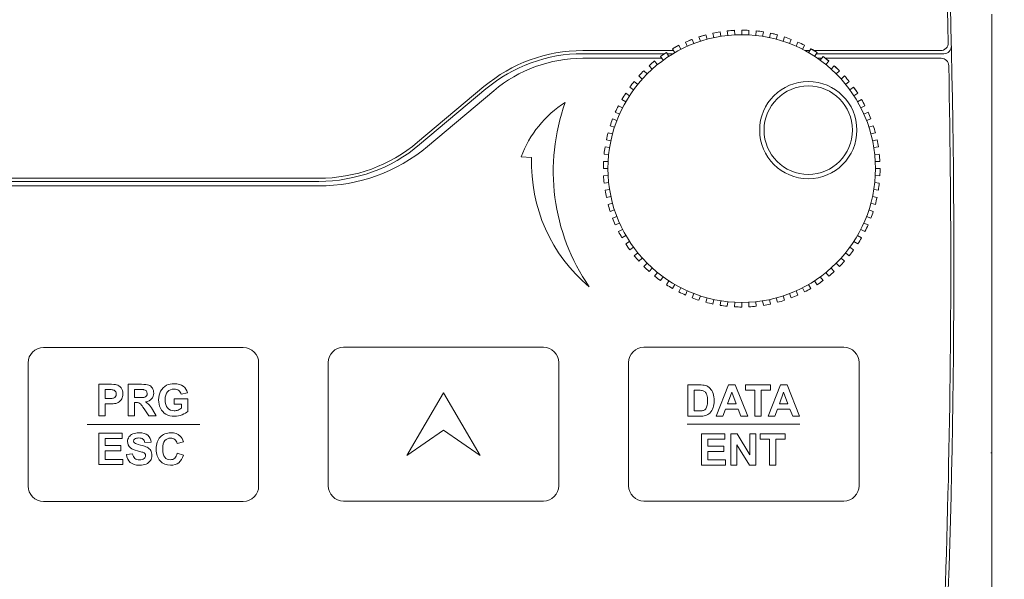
# Model space of a CAD drawing. Header units: millimetres. Extents: x -473 to 23648, y -382 to 1866.
# Tile 14 of 256: x 86 to 150, y 148 to 185. Entities that reach past the tile are written whole.
import ezdxf

# ---------------------------------------------------------------- set-up
doc = ezdxf.new("R2010")
doc.units = ezdxf.units.MM
doc.header["$LTSCALE"] = 80
doc.header["$PDMODE"] = 3
doc.header["$PDSIZE"] = 0.3
doc.layers.get('0').update_dxf_attribs({"linetype": 'CONTINUOUS'})
doc.layers.get('DEFPOINTS').update_dxf_attribs({"linetype": 'CONTINUOUS'})
doc.layers.add('09_ALL_ROUNDS', color=7, linetype='CONTINUOUS')
doc.layers.add('layer 1', color=7, linetype='CONTINUOUS')
doc.styles.get("Standard").update_dxf_attribs({"font": 'technic_.ttf', "width": 0.7})
doc.dimstyles.get("Standard").update_dxf_attribs({"dimtxt": 3, "dimasz": 3, "dimexe": 0.18, "dimexo": 0.0625, "dimgap": 0.09, "dimtad": 1, "dimdsep": 46, "dimtxsty": 'STANDARD', "dimcen": 0.09, "dimadec": 0, "dimazin": 0, "dimtol": 1, "dimtp": 0.01, "dimtm": 0.01, "dimtfac": 1, "dimtofl": 0, "dimtmove": 0, "dimatfit": 3, "dimfxl": 1, "dimtolj": 1, "dimarcsym": 0})

# ---------------------------------------------------------------- blocks, each defined once
blk = doc.blocks.new('*D1')
at = {"color": 0, "lineweight": 0, "transparency": 16777216}
for p, q in [((114.086, 238.97), (209.04, 238.97)), ((207.24, 230.97), (207.24, 159.169)), ((207.24, 53.815), (207.24, 125.616)), ((172.385, 45.815), (209.04, 45.815))]:
    blk.add_line(p, q, dxfattribs=at)
for points in [[(205.906, 230.97), (208.573, 230.97), (207.24, 238.97)], [(205.906, 53.815), (208.573, 53.815), (207.24, 45.815)]]:
    blk.add_solid(points, dxfattribs=at)
at = {"layer": 'DEFPOINTS', "color": 0, "lineweight": 0, "transparency": 16777216}
for p in [(112.286, 238.97), (170.585, 45.815), (207.24, 45.815)]:
    blk.add_point(p, dxfattribs=at)
at = {"color": 0, "lineweight": 0, "transparency": 16777216, "insert": (207.24, 142.392), "char_height": 15, "attachment_point": 5, "rotation": 90}
blk.add_mtext('\\A1;193.2', dxfattribs=at)

msp = doc.modelspace()

# ---------------------------------------------------------------- linework, layer by layer
at = {"color": 7, "linetype": 'Continuous', "lineweight": 0}
for p, q in [((149.349, 116.473), (149.349, 185.173)), ((130.296, 183.699), (130.748, 183.833)), ((131.206, 183.943), (131.669, 184.029)), ((132.136, 184.091), (132.606, 184.128)), ((134.018, 184.091), (134.485, 184.029)), ((134.948, 183.943), (135.407, 183.833)), ((135.858, 183.699), (136.302, 183.542)), ((128.649, 182.81), (122.738, 182.81)), ((128.062, 182.61), (122.738, 182.61)), ((128.618, 182.61), (128.226, 182.61)), ((128.577, 182.934), (128.991, 183.159)), ((137.506, 182.81), (137.182, 182.81)), ((137.577, 182.934), (137.979, 182.688)), ((146.012, 182.81), (137.779, 182.81)), ((146.217, 182.61), (137.928, 182.61)), ((127.868, 182.31), (122.738, 182.31)), ((138.287, 182.31), (138.004, 182.31)), ((138.367, 182.421), (138.741, 182.134)), ((146.045, 182.31), (138.512, 182.31)), ((139.099, 181.828), (139.441, 181.504)), ((116.31, 180.471), (111.995, 176.85)), ((116.438, 180.318), (112.123, 176.697)), ((116.953, 180.205), (112.637, 176.584)), ((140.358, 180.43), (140.625, 180.042)), ((105.567, 174.31), (81.005, 174.31)), ((105.567, 174.51), (81.206, 174.51)), ((105.567, 174.01), (81.194, 174.01)), ((124.855, 171.479), (124.675, 171.915)), ((149.328, 156.673), (149.293, 156.673))]:
    msp.add_line(p, q, dxfattribs=at)
for centre, radius, start, end in [((-475.923, 168.975), 622.6, 1.320421, 4.472176), ((-475.923, 168.975), 622.8, 355.525768, 4.48928), ((133.077, 175.14), 9, 87, 90), ((133.077, 175.14), 9, 111, 112.41178), ((133.077, 175.14), 9, 63, 66), ((146.012, 183.31), 0.5, 270, 1.32042), ((122.738, 172.81), 10, 90, 130), ((122.738, 172.81), 9.8, 90, 130), ((146.217, 183.11), 0.5, 270, 1.30158), ((122.738, 173.31), 9, 90, 130), ((146.045, 181.81), 0.5, 1.18224, 90), ((-475.923, 168.975), 622.6, 355.525768, 1.182237), ((133.077, 175.14), 9, 39, 42), ((133.077, 175.14), 9, 27, 30), ((133.077, 175.14), 9, 21, 24), ((133.077, 175.14), 9, 15, 18), ((105.567, 184.51), 10, 270, 310), ((133.077, 175.14), 9, 9, 12), ((105.567, 184.51), 10.2, 270, 310), ((105.567, 185.01), 11, 270, 310), ((133.077, 175.14), 9, 3, 6), ((133.077, 175.14), 9, 357, 0), ((133.077, 175.14), 9, 351, 354), ((133.077, 175.14), 9, 345, 348), ((133.077, 175.14), 9, 339, 342), ((133.077, 175.14), 9, 333, 336), ((133.077, 175.14), 9, 328.49999, 330), ((133.077, 175.14), 9, 214.5, 216), ((133.077, 175.14), 9, 321, 324), ((133.077, 175.14), 9, 219, 222), ((133.077, 175.14), 9, 315, 318), ((133.077, 175.14), 9, 225, 228), ((133.077, 175.14), 9, 231, 234), ((133.077, 175.14), 9, 303, 306), ((133.077, 175.14), 9, 309, 312), ((133.077, 175.14), 9, 237, 240), ((133.077, 175.14), 9, 297, 300), ((133.077, 175.14), 9, 243, 246), ((133.077, 175.14), 9, 249, 252), ((133.077, 175.14), 9, 285, 288), ((133.077, 175.14), 9, 291, 294), ((133.077, 175.14), 9, 255, 258), ((133.077, 175.14), 9, 261, 264), ((133.077, 175.14), 9, 267, 270), ((133.077, 175.14), 9, 273, 276), ((133.077, 175.14), 9, 279, 282)]:
    msp.add_arc(centre, radius, start, end, dxfattribs=at)
at = {"layer": '09_ALL_ROUNDS', "color": 7, "linetype": 'Continuous', "lineweight": 0}
for p, q in [((130.748, 183.833), (130.825, 183.543)), ((131.268, 183.65), (131.206, 183.943)), ((131.669, 184.029), (131.716, 183.733)), ((132.168, 183.792), (132.136, 184.091)), ((132.606, 184.128), (132.622, 183.828)), ((133.077, 183.84), (133.077, 184.14)), ((133.548, 184.128), (133.532, 183.828)), ((133.987, 183.792), (134.018, 184.091)), ((134.485, 184.029), (134.438, 183.733)), ((134.886, 183.65), (134.948, 183.943)), ((135.407, 183.833), (135.329, 183.543)), ((129.539, 183.088), (129.417, 183.362)), ((129.852, 183.542), (129.959, 183.262)), ((130.389, 183.414), (130.296, 183.699)), ((135.766, 183.414), (135.858, 183.699)), ((136.302, 183.542), (136.195, 183.262)), ((136.616, 183.088), (136.738, 183.362)), ((128.175, 182.688), (128.339, 182.436)), ((128.727, 182.674), (128.577, 182.934)), ((128.991, 183.159), (129.127, 182.892)), ((137.163, 183.159), (137.027, 182.892)), ((137.427, 182.674), (137.577, 182.934)), ((137.979, 182.688), (137.816, 182.436)), ((127.413, 182.134), (127.602, 181.901)), ((127.963, 182.178), (127.787, 182.421)), ((138.191, 182.178), (138.367, 182.421)), ((138.741, 182.134), (138.552, 181.901)), ((126.713, 181.504), (126.925, 181.292)), ((127.256, 181.605), (127.055, 181.828)), ((138.899, 181.605), (139.099, 181.828)), ((139.441, 181.504), (139.229, 181.292)), ((126.083, 180.804), (126.316, 180.615)), ((126.612, 180.961), (126.389, 181.162)), ((139.543, 180.961), (139.765, 181.162)), ((140.071, 180.804), (139.838, 180.615)), ((125.529, 180.042), (125.781, 179.878)), ((126.039, 180.254), (125.796, 180.43)), ((140.116, 180.254), (140.358, 180.43)), ((140.625, 180.042), (140.374, 179.878)), ((125.543, 179.49), (125.283, 179.64)), ((140.612, 179.49), (140.871, 179.64)), ((125.129, 178.678), (124.855, 178.801)), ((125.058, 179.226), (125.325, 179.09)), ((141.096, 179.226), (140.829, 179.09)), ((141.025, 178.678), (141.299, 178.801)), ((124.675, 178.365), (124.955, 178.258)), ((141.479, 178.365), (141.199, 178.258)), ((124.384, 177.469), (124.674, 177.392)), ((124.803, 177.828), (124.518, 177.921)), ((141.351, 177.828), (141.637, 177.921)), ((141.77, 177.469), (141.481, 177.392)), ((124.567, 176.949), (124.274, 177.011)), ((141.587, 176.949), (141.88, 177.011)), ((124.188, 176.548), (124.484, 176.501)), ((141.966, 176.548), (141.67, 176.501)), ((124.089, 175.611), (124.389, 175.595)), ((124.425, 176.049), (124.126, 176.081)), ((141.729, 176.049), (142.028, 176.081)), ((142.065, 175.611), (141.765, 175.595)), ((124.377, 175.14), (124.077, 175.14)), ((141.777, 175.14), (142.077, 175.14)), ((124.089, 174.669), (124.389, 174.685)), ((124.425, 174.23), (124.126, 174.199)), ((141.729, 174.23), (142.028, 174.199)), ((142.065, 174.669), (141.765, 174.685)), ((124.188, 173.732), (124.484, 173.779)), ((141.966, 173.732), (141.67, 173.779)), ((124.567, 173.331), (124.274, 173.269)), ((141.587, 173.331), (141.88, 173.269)), ((124.384, 172.811), (124.674, 172.888)), ((124.803, 172.451), (124.518, 172.359)), ((141.351, 172.451), (141.637, 172.359)), ((141.77, 172.811), (141.481, 172.888)), ((124.675, 171.915), (124.955, 172.022)), ((141.479, 171.915), (141.199, 172.022)), ((125.129, 171.601), (124.855, 171.479)), ((125.058, 171.054), (125.325, 171.19)), ((141.096, 171.054), (140.829, 171.19)), ((141.025, 171.601), (141.299, 171.479)), ((125.543, 170.79), (125.283, 170.64)), ((125.529, 170.238), (125.781, 170.402)), ((140.625, 170.238), (140.374, 170.402)), ((140.612, 170.79), (140.871, 170.64)), ((126.039, 170.026), (125.796, 169.85)), ((140.116, 170.026), (140.358, 169.85)), ((126.083, 169.476), (126.316, 169.665)), ((126.612, 169.318), (126.389, 169.118)), ((139.543, 169.318), (139.765, 169.118)), ((140.071, 169.476), (139.838, 169.665)), ((126.713, 168.776), (126.925, 168.988)), ((127.256, 168.675), (127.055, 168.452)), ((138.899, 168.675), (139.099, 168.452)), ((139.441, 168.776), (139.229, 168.988)), ((127.413, 168.146), (127.602, 168.379)), ((127.963, 168.101), (127.787, 167.859)), ((128.175, 167.592), (128.339, 167.843)), ((137.979, 167.592), (137.816, 167.843)), ((138.191, 168.101), (138.367, 167.859)), ((138.741, 168.146), (138.552, 168.379)), ((128.727, 167.605), (128.577, 167.346)), ((128.991, 167.121), (129.127, 167.388)), ((129.539, 167.192), (129.417, 166.918)), ((136.616, 167.192), (136.738, 166.918)), ((137.163, 167.121), (137.027, 167.388)), ((137.427, 167.605), (137.577, 167.346)), ((129.852, 166.738), (129.959, 167.018)), ((130.389, 166.866), (130.296, 166.58)), ((130.748, 166.447), (130.825, 166.736)), ((131.268, 166.63), (131.206, 166.337)), ((131.669, 166.251), (131.716, 166.547)), ((134.485, 166.251), (134.438, 166.547)), ((134.886, 166.63), (134.948, 166.337)), ((135.407, 166.447), (135.329, 166.736)), ((135.766, 166.866), (135.858, 166.58)), ((136.302, 166.738), (136.195, 167.018)), ((132.168, 166.488), (132.136, 166.189)), ((132.606, 166.152), (132.622, 166.452)), ((133.077, 166.44), (133.077, 166.14)), ((133.548, 166.152), (133.532, 166.452)), ((133.987, 166.488), (134.018, 166.189))]:
    msp.add_line(p, q, dxfattribs=at)
for centre, radius in [((133.077, 175.14), 8.7), ((137.407, 177.64), 3.162), ((137.407, 177.64), 2.875)]:
    msp.add_circle(centre, radius, dxfattribs=at)
for start, end in [(105, 108), (99, 102), (93, 96), (87, 90), (81, 84), (75, 78), (111, 114), (69, 72), (63, 66), (123, 126), (117, 120), (57, 60), (129, 132), (51, 54), (135, 138), (45, 48), (141, 144), (39, 42), (147, 150), (33, 36), (27, 30), (153, 156), (21, 24), (159, 162), (165, 168), (15, 18), (9, 12), (171, 174), (177, 180), (3, 6), (357, 0), (183, 186), (189, 192), (351, 354), (345, 348), (195, 198), (339, 342), (201, 204), (207, 210), (333, 336), (327, 330), (213, 216), (321, 324), (219, 222), (315, 318), (225, 228), (231, 234), (303, 306), (309, 312), (237, 240), (297, 300), (243, 246), (249, 252), (285, 288), (291, 294), (255, 258), (261, 264), (267, 270), (273, 276), (279, 282)]:
    msp.add_arc((133.077, 175.14), 9, start, end, dxfattribs=at)
at = {"layer": 'layer 1', "color": 0, "lineweight": 0}
for points, knots in [([(123.156, 167.458), (120.733, 170.967), (120.154, 175.43), (121.601, 179.44), (121.601, 179.44), (120.278, 178.607), (119.266, 177.36), (118.722, 175.894), (118.722, 175.894), (118.722, 175.894), (119.409, 175.852), (119.409, 175.852), (119.409, 175.852), (119.294, 172.626), (120.677, 169.527), (123.156, 167.458)], [0, 0, 0, 0, 0.25, 0.25, 0.25, 0.25, 0.5, 0.5, 0.5, 0.5, 0.75, 0.75, 0.75, 0.75, 1, 1, 1, 1]), ([(87.653, 163.506), (87.653, 163.506), (100.653, 163.506), (100.653, 163.506), (100.653, 163.506), (101.203, 163.506), (101.653, 163.056), (101.653, 162.506), (101.653, 162.506), (101.653, 162.506), (101.653, 154.506), (101.653, 154.506), (101.653, 154.506), (101.653, 153.956), (101.203, 153.506), (100.653, 153.506), (100.653, 153.506), (100.653, 153.506), (87.653, 153.506), (87.653, 153.506), (87.653, 153.506), (87.103, 153.506), (86.653, 153.956), (86.653, 154.506), (86.653, 154.506), (86.653, 154.506), (86.653, 162.506), (86.653, 162.506), (86.653, 162.506), (86.653, 163.056), (87.103, 163.506), (87.653, 163.506)], [0, 0, 0, 0, 0.125, 0.125, 0.125, 0.125, 0.25, 0.25, 0.25, 0.25, 0.375, 0.375, 0.375, 0.375, 0.5, 0.5, 0.5, 0.5, 0.625, 0.625, 0.625, 0.625, 0.75, 0.75, 0.75, 0.75, 0.875, 0.875, 0.875, 0.875, 1, 1, 1, 1]), ([(107.177, 163.527), (107.177, 163.527), (120.177, 163.527), (120.177, 163.527), (120.177, 163.527), (120.727, 163.527), (121.177, 163.077), (121.177, 162.527), (121.177, 162.527), (121.177, 162.527), (121.177, 154.527), (121.177, 154.527), (121.177, 154.527), (121.177, 153.977), (120.727, 153.527), (120.177, 153.527), (120.177, 153.527), (120.177, 153.527), (107.177, 153.527), (107.177, 153.527), (107.177, 153.527), (106.627, 153.527), (106.177, 153.977), (106.177, 154.527), (106.177, 154.527), (106.177, 154.527), (106.177, 162.527), (106.177, 162.527), (106.177, 162.527), (106.177, 163.077), (106.627, 163.527), (107.177, 163.527)], [0, 0, 0, 0, 0.125, 0.125, 0.125, 0.125, 0.25, 0.25, 0.25, 0.25, 0.375, 0.375, 0.375, 0.375, 0.5, 0.5, 0.5, 0.5, 0.625, 0.625, 0.625, 0.625, 0.75, 0.75, 0.75, 0.75, 0.875, 0.875, 0.875, 0.875, 1, 1, 1, 1]), ([(126.718, 163.527), (126.718, 163.527), (139.718, 163.527), (139.718, 163.527), (139.718, 163.527), (140.268, 163.527), (140.718, 163.077), (140.718, 162.527), (140.718, 162.527), (140.718, 162.527), (140.718, 154.527), (140.718, 154.527), (140.718, 154.527), (140.718, 153.977), (140.268, 153.527), (139.718, 153.527), (139.718, 153.527), (139.718, 153.527), (126.718, 153.527), (126.718, 153.527), (126.718, 153.527), (126.168, 153.527), (125.718, 153.977), (125.718, 154.527), (125.718, 154.527), (125.718, 154.527), (125.718, 162.527), (125.718, 162.527), (125.718, 162.527), (125.718, 163.077), (126.168, 163.527), (126.718, 163.527)], [0, 0, 0, 0, 0.125, 0.125, 0.125, 0.125, 0.25, 0.25, 0.25, 0.25, 0.375, 0.375, 0.375, 0.375, 0.5, 0.5, 0.5, 0.5, 0.625, 0.625, 0.625, 0.625, 0.75, 0.75, 0.75, 0.75, 0.875, 0.875, 0.875, 0.875, 1, 1, 1, 1]), ([(91.256, 159.078), (91.256, 159.078), (91.256, 161.118), (91.256, 161.118), (91.256, 161.118), (91.256, 161.118), (91.917, 161.118), (91.917, 161.118), (91.917, 161.118), (92.167, 161.118), (92.33, 161.107), (92.406, 161.087), (92.406, 161.087), (92.523, 161.057), (92.622, 160.99), (92.7, 160.887), (92.7, 160.887), (92.779, 160.785), (92.819, 160.652), (92.819, 160.49), (92.819, 160.49), (92.819, 160.365), (92.796, 160.26), (92.75, 160.175), (92.75, 160.175), (92.705, 160.089), (92.647, 160.022), (92.577, 159.973), (92.577, 159.973), (92.507, 159.925), (92.436, 159.893), (92.364, 159.877), (92.364, 159.877), (92.265, 159.857), (92.123, 159.847), (91.936, 159.847), (91.936, 159.847), (91.936, 159.847), (91.668, 159.847), (91.668, 159.847), (91.668, 159.847), (91.668, 159.847), (91.668, 159.078), (91.668, 159.078), (91.668, 159.078), (91.668, 159.078), (91.256, 159.078), (91.256, 159.078)], [0, 0, 0, 0, 0.083333, 0.083333, 0.083333, 0.083333, 0.166667, 0.166667, 0.166667, 0.166667, 0.25, 0.25, 0.25, 0.25, 0.333333, 0.333333, 0.333333, 0.333333, 0.416667, 0.416667, 0.416667, 0.416667, 0.5, 0.5, 0.5, 0.5, 0.583333, 0.583333, 0.583333, 0.583333, 0.666667, 0.666667, 0.666667, 0.666667, 0.75, 0.75, 0.75, 0.75, 0.833333, 0.833333, 0.833333, 0.833333, 0.916667, 0.916667, 0.916667, 0.916667, 1, 1, 1, 1]), ([(91.668, 160.773), (91.668, 160.773), (91.668, 160.194), (91.668, 160.194), (91.668, 160.194), (91.668, 160.194), (91.893, 160.194), (91.893, 160.194), (91.893, 160.194), (92.056, 160.194), (92.164, 160.205), (92.219, 160.226), (92.219, 160.226), (92.273, 160.247), (92.316, 160.281), (92.348, 160.326), (92.348, 160.326), (92.378, 160.372), (92.394, 160.424), (92.394, 160.485), (92.394, 160.485), (92.394, 160.559), (92.372, 160.62), (92.329, 160.669), (92.329, 160.669), (92.285, 160.716), (92.23, 160.747), (92.163, 160.759), (92.163, 160.759), (92.114, 160.768), (92.015, 160.773), (91.867, 160.773), (91.867, 160.773), (91.867, 160.773), (91.668, 160.773), (91.668, 160.773)], [0, 0, 0, 0, 0.111111, 0.111111, 0.111111, 0.111111, 0.222222, 0.222222, 0.222222, 0.222222, 0.333333, 0.333333, 0.333333, 0.333333, 0.444444, 0.444444, 0.444444, 0.444444, 0.555556, 0.555556, 0.555556, 0.555556, 0.666667, 0.666667, 0.666667, 0.666667, 0.777778, 0.777778, 0.777778, 0.777778, 0.888889, 0.888889, 0.888889, 0.888889, 1, 1, 1, 1]), ([(93.158, 159.078), (93.158, 159.078), (93.158, 161.118), (93.158, 161.118), (93.158, 161.118), (93.158, 161.118), (94.025, 161.118), (94.025, 161.118), (94.025, 161.118), (94.243, 161.118), (94.401, 161.099), (94.5, 161.063), (94.5, 161.063), (94.599, 161.026), (94.678, 160.961), (94.737, 160.868), (94.737, 160.868), (94.797, 160.773), (94.826, 160.667), (94.826, 160.546), (94.826, 160.546), (94.826, 160.393), (94.781, 160.266), (94.691, 160.167), (94.691, 160.167), (94.601, 160.067), (94.467, 160.004), (94.287, 159.979), (94.287, 159.979), (94.377, 159.926), (94.45, 159.869), (94.508, 159.807), (94.508, 159.807), (94.566, 159.745), (94.644, 159.635), (94.742, 159.476), (94.742, 159.476), (94.742, 159.476), (94.992, 159.078), (94.992, 159.078), (94.992, 159.078), (94.992, 159.078), (94.499, 159.078), (94.499, 159.078), (94.499, 159.078), (94.499, 159.078), (94.202, 159.522), (94.202, 159.522), (94.202, 159.522), (94.096, 159.681), (94.023, 159.781), (93.984, 159.822), (93.984, 159.822), (93.946, 159.863), (93.904, 159.891), (93.861, 159.907), (93.861, 159.907), (93.817, 159.922), (93.748, 159.93), (93.653, 159.93), (93.653, 159.93), (93.653, 159.93), (93.57, 159.93), (93.57, 159.93), (93.57, 159.93), (93.57, 159.93), (93.57, 159.078), (93.57, 159.078), (93.57, 159.078), (93.57, 159.078), (93.158, 159.078), (93.158, 159.078)], [0, 0, 0, 0, 0.055556, 0.055556, 0.055556, 0.055556, 0.111111, 0.111111, 0.111111, 0.111111, 0.166667, 0.166667, 0.166667, 0.166667, 0.222222, 0.222222, 0.222222, 0.222222, 0.277778, 0.277778, 0.277778, 0.277778, 0.333333, 0.333333, 0.333333, 0.333333, 0.388889, 0.388889, 0.388889, 0.388889, 0.444444, 0.444444, 0.444444, 0.444444, 0.5, 0.5, 0.5, 0.5, 0.555556, 0.555556, 0.555556, 0.555556, 0.611111, 0.611111, 0.611111, 0.611111, 0.666667, 0.666667, 0.666667, 0.666667, 0.722222, 0.722222, 0.722222, 0.722222, 0.777778, 0.777778, 0.777778, 0.777778, 0.833333, 0.833333, 0.833333, 0.833333, 0.888889, 0.888889, 0.888889, 0.888889, 0.944444, 0.944444, 0.944444, 0.944444, 1, 1, 1, 1]), ([(93.57, 160.255), (93.57, 160.255), (93.874, 160.255), (93.874, 160.255), (93.874, 160.255), (94.072, 160.255), (94.195, 160.263), (94.245, 160.28), (94.245, 160.28), (94.294, 160.297), (94.332, 160.326), (94.36, 160.367), (94.36, 160.367), (94.388, 160.407), (94.402, 160.458), (94.402, 160.519), (94.402, 160.519), (94.402, 160.588), (94.383, 160.643), (94.347, 160.686), (94.347, 160.686), (94.31, 160.728), (94.259, 160.754), (94.192, 160.766), (94.192, 160.766), (94.158, 160.77), (94.058, 160.773), (93.891, 160.773), (93.891, 160.773), (93.891, 160.773), (93.57, 160.773), (93.57, 160.773), (93.57, 160.773), (93.57, 160.773), (93.57, 160.255), (93.57, 160.255)], [0, 0, 0, 0, 0.111111, 0.111111, 0.111111, 0.111111, 0.222222, 0.222222, 0.222222, 0.222222, 0.333333, 0.333333, 0.333333, 0.333333, 0.444444, 0.444444, 0.444444, 0.444444, 0.555556, 0.555556, 0.555556, 0.555556, 0.666667, 0.666667, 0.666667, 0.666667, 0.777778, 0.777778, 0.777778, 0.777778, 0.888889, 0.888889, 0.888889, 0.888889, 1, 1, 1, 1]), ([(96.163, 159.828), (96.163, 159.828), (96.163, 160.172), (96.163, 160.172), (96.163, 160.172), (96.163, 160.172), (97.051, 160.172), (97.051, 160.172), (97.051, 160.172), (97.051, 160.172), (97.051, 159.359), (97.051, 159.359), (97.051, 159.359), (96.964, 159.276), (96.84, 159.202), (96.676, 159.138), (96.676, 159.138), (96.512, 159.075), (96.346, 159.043), (96.178, 159.043), (96.178, 159.043), (95.965, 159.043), (95.779, 159.088), (95.62, 159.177), (95.62, 159.177), (95.462, 159.267), (95.343, 159.395), (95.263, 159.562), (95.263, 159.562), (95.183, 159.728), (95.143, 159.909), (95.143, 160.105), (95.143, 160.105), (95.143, 160.317), (95.188, 160.506), (95.277, 160.671), (95.277, 160.671), (95.366, 160.836), (95.496, 160.963), (95.668, 161.051), (95.668, 161.051), (95.799, 161.119), (95.961, 161.152), (96.156, 161.152), (96.156, 161.152), (96.409, 161.152), (96.607, 161.099), (96.749, 160.993), (96.749, 160.993), (96.892, 160.887), (96.983, 160.74), (97.024, 160.553), (97.024, 160.553), (97.024, 160.553), (96.615, 160.476), (96.615, 160.476), (96.615, 160.476), (96.586, 160.576), (96.532, 160.656), (96.453, 160.714), (96.453, 160.714), (96.374, 160.772), (96.275, 160.801), (96.156, 160.801), (96.156, 160.801), (95.976, 160.801), (95.833, 160.744), (95.727, 160.63), (95.727, 160.63), (95.62, 160.515), (95.568, 160.346), (95.568, 160.121), (95.568, 160.121), (95.568, 159.88), (95.621, 159.698), (95.729, 159.577), (95.729, 159.577), (95.837, 159.456), (95.978, 159.395), (96.152, 159.395), (96.152, 159.395), (96.238, 159.395), (96.325, 159.412), (96.412, 159.446), (96.412, 159.446), (96.498, 159.48), (96.573, 159.521), (96.635, 159.569), (96.635, 159.569), (96.635, 159.569), (96.635, 159.828), (96.635, 159.828), (96.635, 159.828), (96.635, 159.828), (96.163, 159.828), (96.163, 159.828)], [0, 0, 0, 0, 0.041667, 0.041667, 0.041667, 0.041667, 0.083333, 0.083333, 0.083333, 0.083333, 0.125, 0.125, 0.125, 0.125, 0.166667, 0.166667, 0.166667, 0.166667, 0.208333, 0.208333, 0.208333, 0.208333, 0.25, 0.25, 0.25, 0.25, 0.291667, 0.291667, 0.291667, 0.291667, 0.333333, 0.333333, 0.333333, 0.333333, 0.375, 0.375, 0.375, 0.375, 0.416667, 0.416667, 0.416667, 0.416667, 0.458333, 0.458333, 0.458333, 0.458333, 0.5, 0.5, 0.5, 0.5, 0.541667, 0.541667, 0.541667, 0.541667, 0.583333, 0.583333, 0.583333, 0.583333, 0.625, 0.625, 0.625, 0.625, 0.666667, 0.666667, 0.666667, 0.666667, 0.708333, 0.708333, 0.708333, 0.708333, 0.75, 0.75, 0.75, 0.75, 0.791667, 0.791667, 0.791667, 0.791667, 0.833333, 0.833333, 0.833333, 0.833333, 0.875, 0.875, 0.875, 0.875, 0.916667, 0.916667, 0.916667, 0.916667, 0.958333, 0.958333, 0.958333, 0.958333, 1, 1, 1, 1]), ([(129.57, 161.081), (129.57, 161.081), (130.323, 161.081), (130.323, 161.081), (130.323, 161.081), (130.492, 161.081), (130.621, 161.068), (130.711, 161.042), (130.711, 161.042), (130.83, 161.007), (130.933, 160.944), (131.018, 160.854), (131.018, 160.854), (131.103, 160.764), (131.168, 160.654), (131.213, 160.524), (131.213, 160.524), (131.257, 160.393), (131.28, 160.233), (131.28, 160.041), (131.28, 160.041), (131.28, 159.874), (131.259, 159.729), (131.217, 159.607), (131.217, 159.607), (131.166, 159.459), (131.093, 159.339), (130.998, 159.247), (130.998, 159.247), (130.927, 159.178), (130.831, 159.123), (130.709, 159.084), (130.709, 159.084), (130.618, 159.055), (130.497, 159.041), (130.344, 159.041), (130.344, 159.041), (130.344, 159.041), (129.57, 159.041), (129.57, 159.041), (129.57, 159.041), (129.57, 159.041), (129.57, 161.081), (129.57, 161.081)], [0, 0, 0, 0, 0.090909, 0.090909, 0.090909, 0.090909, 0.181818, 0.181818, 0.181818, 0.181818, 0.272727, 0.272727, 0.272727, 0.272727, 0.363636, 0.363636, 0.363636, 0.363636, 0.454545, 0.454545, 0.454545, 0.454545, 0.545455, 0.545455, 0.545455, 0.545455, 0.636364, 0.636364, 0.636364, 0.636364, 0.727273, 0.727273, 0.727273, 0.727273, 0.818182, 0.818182, 0.818182, 0.818182, 0.909091, 0.909091, 0.909091, 0.909091, 1, 1, 1, 1]), ([(129.982, 160.736), (129.982, 160.736), (129.982, 159.385), (129.982, 159.385), (129.982, 159.385), (129.982, 159.385), (130.289, 159.385), (130.289, 159.385), (130.289, 159.385), (130.404, 159.385), (130.487, 159.391), (130.538, 159.405), (130.538, 159.405), (130.605, 159.421), (130.66, 159.449), (130.704, 159.489), (130.704, 159.489), (130.749, 159.529), (130.784, 159.595), (130.812, 159.686), (130.812, 159.686), (130.84, 159.777), (130.854, 159.902), (130.854, 160.06), (130.854, 160.06), (130.854, 160.218), (130.84, 160.338), (130.812, 160.423), (130.812, 160.423), (130.784, 160.507), (130.745, 160.573), (130.695, 160.62), (130.695, 160.62), (130.645, 160.668), (130.581, 160.7), (130.505, 160.716), (130.505, 160.716), (130.447, 160.729), (130.335, 160.736), (130.166, 160.736), (130.166, 160.736), (130.166, 160.736), (129.982, 160.736), (129.982, 160.736)], [0, 0, 0, 0, 0.090909, 0.090909, 0.090909, 0.090909, 0.181818, 0.181818, 0.181818, 0.181818, 0.272727, 0.272727, 0.272727, 0.272727, 0.363636, 0.363636, 0.363636, 0.363636, 0.454545, 0.454545, 0.454545, 0.454545, 0.545455, 0.545455, 0.545455, 0.545455, 0.636364, 0.636364, 0.636364, 0.636364, 0.727273, 0.727273, 0.727273, 0.727273, 0.818182, 0.818182, 0.818182, 0.818182, 0.909091, 0.909091, 0.909091, 0.909091, 1, 1, 1, 1]), ([(133.468, 159.041), (133.468, 159.041), (133.02, 159.041), (133.02, 159.041), (133.02, 159.041), (133.02, 159.041), (132.842, 159.505), (132.842, 159.505), (132.842, 159.505), (132.842, 159.505), (132.027, 159.505), (132.027, 159.505), (132.027, 159.505), (132.027, 159.505), (131.858, 159.041), (131.858, 159.041), (131.858, 159.041), (131.858, 159.041), (131.422, 159.041), (131.422, 159.041), (131.422, 159.041), (131.422, 159.041), (132.216, 161.081), (132.216, 161.081), (132.216, 161.081), (132.216, 161.081), (132.651, 161.081), (132.651, 161.081), (132.651, 161.081), (132.651, 161.081), (133.468, 159.041), (133.468, 159.041)], [0, 0, 0, 0, 0.125, 0.125, 0.125, 0.125, 0.25, 0.25, 0.25, 0.25, 0.375, 0.375, 0.375, 0.375, 0.5, 0.5, 0.5, 0.5, 0.625, 0.625, 0.625, 0.625, 0.75, 0.75, 0.75, 0.75, 0.875, 0.875, 0.875, 0.875, 1, 1, 1, 1]), ([(133.934, 159.041), (133.934, 159.041), (133.934, 160.736), (133.934, 160.736), (133.934, 160.736), (133.934, 160.736), (133.329, 160.736), (133.329, 160.736), (133.329, 160.736), (133.329, 160.736), (133.329, 161.081), (133.329, 161.081), (133.329, 161.081), (133.329, 161.081), (134.95, 161.081), (134.95, 161.081), (134.95, 161.081), (134.95, 161.081), (134.95, 160.736), (134.95, 160.736), (134.95, 160.736), (134.95, 160.736), (134.346, 160.736), (134.346, 160.736), (134.346, 160.736), (134.346, 160.736), (134.346, 159.041), (134.346, 159.041), (134.346, 159.041), (134.346, 159.041), (133.934, 159.041), (133.934, 159.041)], [0, 0, 0, 0, 0.125, 0.125, 0.125, 0.125, 0.25, 0.25, 0.25, 0.25, 0.375, 0.375, 0.375, 0.375, 0.5, 0.5, 0.5, 0.5, 0.625, 0.625, 0.625, 0.625, 0.75, 0.75, 0.75, 0.75, 0.875, 0.875, 0.875, 0.875, 1, 1, 1, 1]), ([(136.844, 159.041), (136.844, 159.041), (136.396, 159.041), (136.396, 159.041), (136.396, 159.041), (136.396, 159.041), (136.217, 159.505), (136.217, 159.505), (136.217, 159.505), (136.217, 159.505), (135.402, 159.505), (135.402, 159.505), (135.402, 159.505), (135.402, 159.505), (135.234, 159.041), (135.234, 159.041), (135.234, 159.041), (135.234, 159.041), (134.797, 159.041), (134.797, 159.041), (134.797, 159.041), (134.797, 159.041), (135.592, 161.081), (135.592, 161.081), (135.592, 161.081), (135.592, 161.081), (136.027, 161.081), (136.027, 161.081), (136.027, 161.081), (136.027, 161.081), (136.844, 159.041), (136.844, 159.041)], [0, 0, 0, 0, 0.125, 0.125, 0.125, 0.125, 0.25, 0.25, 0.25, 0.25, 0.375, 0.375, 0.375, 0.375, 0.5, 0.5, 0.5, 0.5, 0.625, 0.625, 0.625, 0.625, 0.75, 0.75, 0.75, 0.75, 0.875, 0.875, 0.875, 0.875, 1, 1, 1, 1]), ([(113.677, 160.569), (113.677, 160.569), (114.873, 158.527), (114.873, 158.527), (114.873, 158.527), (114.873, 158.527), (116.07, 156.485), (116.07, 156.485), (116.07, 156.485), (116.07, 156.485), (113.677, 158.127), (113.677, 158.127), (113.677, 158.127), (113.677, 158.127), (111.284, 156.485), (111.284, 156.485), (111.284, 156.485), (111.284, 156.485), (112.481, 158.527), (112.481, 158.527), (112.481, 158.527), (112.481, 158.527), (113.677, 160.569), (113.677, 160.569)], [0, 0, 0, 0, 0.166667, 0.166667, 0.166667, 0.166667, 0.333333, 0.333333, 0.333333, 0.333333, 0.5, 0.5, 0.5, 0.5, 0.666667, 0.666667, 0.666667, 0.666667, 0.833333, 0.833333, 0.833333, 0.833333, 1, 1, 1, 1]), ([(132.71, 159.848), (132.71, 159.848), (132.429, 160.605), (132.429, 160.605), (132.429, 160.605), (132.429, 160.605), (132.153, 159.848), (132.153, 159.848), (132.153, 159.848), (132.153, 159.848), (132.71, 159.848), (132.71, 159.848)], [0, 0, 0, 0, 0.333333, 0.333333, 0.333333, 0.333333, 0.666667, 0.666667, 0.666667, 0.666667, 1, 1, 1, 1]), ([(136.085, 159.848), (136.085, 159.848), (135.804, 160.605), (135.804, 160.605), (135.804, 160.605), (135.804, 160.605), (135.529, 159.848), (135.529, 159.848), (135.529, 159.848), (135.529, 159.848), (136.085, 159.848), (136.085, 159.848)], [0, 0, 0, 0, 0.333333, 0.333333, 0.333333, 0.333333, 0.666667, 0.666667, 0.666667, 0.666667, 1, 1, 1, 1]), ([(91.256, 155.895), (91.256, 155.895), (91.256, 157.935), (91.256, 157.935), (91.256, 157.935), (91.256, 157.935), (92.768, 157.935), (92.768, 157.935), (92.768, 157.935), (92.768, 157.935), (92.768, 157.589), (92.768, 157.589), (92.768, 157.589), (92.768, 157.589), (91.668, 157.589), (91.668, 157.589), (91.668, 157.589), (91.668, 157.589), (91.668, 157.137), (91.668, 157.137), (91.668, 157.137), (91.668, 157.137), (92.692, 157.137), (92.692, 157.137), (92.692, 157.137), (92.692, 157.137), (92.692, 156.794), (92.692, 156.794), (92.692, 156.794), (92.692, 156.794), (91.668, 156.794), (91.668, 156.794), (91.668, 156.794), (91.668, 156.794), (91.668, 156.239), (91.668, 156.239), (91.668, 156.239), (91.668, 156.239), (92.807, 156.239), (92.807, 156.239), (92.807, 156.239), (92.807, 156.239), (92.807, 155.895), (92.807, 155.895), (92.807, 155.895), (92.807, 155.895), (91.256, 155.895), (91.256, 155.895)], [0, 0, 0, 0, 0.083333, 0.083333, 0.083333, 0.083333, 0.166667, 0.166667, 0.166667, 0.166667, 0.25, 0.25, 0.25, 0.25, 0.333333, 0.333333, 0.333333, 0.333333, 0.416667, 0.416667, 0.416667, 0.416667, 0.5, 0.5, 0.5, 0.5, 0.583333, 0.583333, 0.583333, 0.583333, 0.666667, 0.666667, 0.666667, 0.666667, 0.75, 0.75, 0.75, 0.75, 0.833333, 0.833333, 0.833333, 0.833333, 0.916667, 0.916667, 0.916667, 0.916667, 1, 1, 1, 1]), ([(93.052, 156.558), (93.052, 156.558), (93.453, 156.598), (93.453, 156.598), (93.453, 156.598), (93.477, 156.463), (93.526, 156.364), (93.6, 156.301), (93.6, 156.301), (93.673, 156.238), (93.773, 156.206), (93.898, 156.206), (93.898, 156.206), (94.031, 156.206), (94.131, 156.234), (94.198, 156.291), (94.198, 156.291), (94.265, 156.347), (94.299, 156.413), (94.299, 156.488), (94.299, 156.488), (94.299, 156.536), (94.285, 156.577), (94.256, 156.611), (94.256, 156.611), (94.228, 156.645), (94.179, 156.674), (94.108, 156.699), (94.108, 156.699), (94.06, 156.716), (93.95, 156.745), (93.778, 156.788), (93.778, 156.788), (93.558, 156.843), (93.403, 156.91), (93.314, 156.99), (93.314, 156.99), (93.189, 157.102), (93.126, 157.239), (93.126, 157.4), (93.126, 157.4), (93.126, 157.504), (93.155, 157.601), (93.214, 157.692), (93.214, 157.692), (93.273, 157.782), (93.358, 157.851), (93.469, 157.898), (93.469, 157.898), (93.58, 157.945), (93.713, 157.969), (93.87, 157.969), (93.87, 157.969), (94.126, 157.969), (94.319, 157.913), (94.448, 157.801), (94.448, 157.801), (94.578, 157.689), (94.646, 157.539), (94.652, 157.351), (94.652, 157.351), (94.652, 157.351), (94.24, 157.333), (94.24, 157.333), (94.24, 157.333), (94.223, 157.438), (94.185, 157.514), (94.127, 157.559), (94.127, 157.559), (94.069, 157.605), (93.982, 157.628), (93.866, 157.628), (93.866, 157.628), (93.747, 157.628), (93.653, 157.604), (93.585, 157.555), (93.585, 157.555), (93.541, 157.523), (93.52, 157.481), (93.52, 157.428), (93.52, 157.428), (93.52, 157.38), (93.54, 157.339), (93.581, 157.304), (93.581, 157.304), (93.633, 157.261), (93.759, 157.215), (93.959, 157.168), (93.959, 157.168), (94.16, 157.121), (94.308, 157.072), (94.404, 157.021), (94.404, 157.021), (94.5, 156.971), (94.575, 156.902), (94.629, 156.814), (94.629, 156.814), (94.684, 156.726), (94.711, 156.618), (94.711, 156.489), (94.711, 156.489), (94.711, 156.372), (94.678, 156.263), (94.613, 156.161), (94.613, 156.161), (94.548, 156.059), (94.457, 155.983), (94.338, 155.933), (94.338, 155.933), (94.219, 155.884), (94.071, 155.859), (93.894, 155.859), (93.894, 155.859), (93.636, 155.859), (93.438, 155.918), (93.3, 156.037), (93.3, 156.037), (93.162, 156.157), (93.079, 156.33), (93.052, 156.558)], [0, 0, 0, 0, 0.033333, 0.033333, 0.033333, 0.033333, 0.066667, 0.066667, 0.066667, 0.066667, 0.1, 0.1, 0.1, 0.1, 0.133333, 0.133333, 0.133333, 0.133333, 0.166667, 0.166667, 0.166667, 0.166667, 0.2, 0.2, 0.2, 0.2, 0.233333, 0.233333, 0.233333, 0.233333, 0.266667, 0.266667, 0.266667, 0.266667, 0.3, 0.3, 0.3, 0.3, 0.333333, 0.333333, 0.333333, 0.333333, 0.366667, 0.366667, 0.366667, 0.366667, 0.4, 0.4, 0.4, 0.4, 0.433333, 0.433333, 0.433333, 0.433333, 0.466667, 0.466667, 0.466667, 0.466667, 0.5, 0.5, 0.5, 0.5, 0.533333, 0.533333, 0.533333, 0.533333, 0.566667, 0.566667, 0.566667, 0.566667, 0.6, 0.6, 0.6, 0.6, 0.633333, 0.633333, 0.633333, 0.633333, 0.666667, 0.666667, 0.666667, 0.666667, 0.7, 0.7, 0.7, 0.7, 0.733333, 0.733333, 0.733333, 0.733333, 0.766667, 0.766667, 0.766667, 0.766667, 0.8, 0.8, 0.8, 0.8, 0.833333, 0.833333, 0.833333, 0.833333, 0.866667, 0.866667, 0.866667, 0.866667, 0.9, 0.9, 0.9, 0.9, 0.933333, 0.933333, 0.933333, 0.933333, 0.966667, 0.966667, 0.966667, 0.966667, 1, 1, 1, 1]), ([(96.362, 156.645), (96.362, 156.645), (96.761, 156.518), (96.761, 156.518), (96.761, 156.518), (96.7, 156.296), (96.598, 156.13), (96.456, 156.022), (96.456, 156.022), (96.314, 155.914), (96.133, 155.86), (95.914, 155.86), (95.914, 155.86), (95.643, 155.86), (95.421, 155.953), (95.246, 156.138), (95.246, 156.138), (95.072, 156.323), (94.985, 156.576), (94.985, 156.896), (94.985, 156.896), (94.985, 157.236), (95.072, 157.5), (95.248, 157.688), (95.248, 157.688), (95.423, 157.875), (95.653, 157.969), (95.939, 157.969), (95.939, 157.969), (96.188, 157.969), (96.391, 157.896), (96.547, 157.748), (96.547, 157.748), (96.64, 157.661), (96.709, 157.536), (96.756, 157.372), (96.756, 157.372), (96.756, 157.372), (96.348, 157.275), (96.348, 157.275), (96.348, 157.275), (96.324, 157.381), (96.274, 157.464), (96.197, 157.526), (96.197, 157.526), (96.121, 157.587), (96.027, 157.617), (95.918, 157.617), (95.918, 157.617), (95.767, 157.617), (95.644, 157.563), (95.55, 157.454), (95.55, 157.454), (95.456, 157.346), (95.409, 157.17), (95.409, 156.927), (95.409, 156.927), (95.409, 156.669), (95.455, 156.486), (95.548, 156.376), (95.548, 156.376), (95.641, 156.267), (95.762, 156.212), (95.91, 156.212), (95.91, 156.212), (96.019, 156.212), (96.113, 156.247), (96.192, 156.317), (96.192, 156.317), (96.271, 156.386), (96.328, 156.496), (96.362, 156.645)], [0, 0, 0, 0, 0.055556, 0.055556, 0.055556, 0.055556, 0.111111, 0.111111, 0.111111, 0.111111, 0.166667, 0.166667, 0.166667, 0.166667, 0.222222, 0.222222, 0.222222, 0.222222, 0.277778, 0.277778, 0.277778, 0.277778, 0.333333, 0.333333, 0.333333, 0.333333, 0.388889, 0.388889, 0.388889, 0.388889, 0.444444, 0.444444, 0.444444, 0.444444, 0.5, 0.5, 0.5, 0.5, 0.555556, 0.555556, 0.555556, 0.555556, 0.611111, 0.611111, 0.611111, 0.611111, 0.666667, 0.666667, 0.666667, 0.666667, 0.722222, 0.722222, 0.722222, 0.722222, 0.777778, 0.777778, 0.777778, 0.777778, 0.833333, 0.833333, 0.833333, 0.833333, 0.888889, 0.888889, 0.888889, 0.888889, 0.944444, 0.944444, 0.944444, 0.944444, 1, 1, 1, 1]), ([(130.468, 155.858), (130.468, 155.858), (130.468, 157.898), (130.468, 157.898), (130.468, 157.898), (130.468, 157.898), (131.98, 157.898), (131.98, 157.898), (131.98, 157.898), (131.98, 157.898), (131.98, 157.552), (131.98, 157.552), (131.98, 157.552), (131.98, 157.552), (130.879, 157.552), (130.879, 157.552), (130.879, 157.552), (130.879, 157.552), (130.879, 157.1), (130.879, 157.1), (130.879, 157.1), (130.879, 157.1), (131.903, 157.1), (131.903, 157.1), (131.903, 157.1), (131.903, 157.1), (131.903, 156.757), (131.903, 156.757), (131.903, 156.757), (131.903, 156.757), (130.879, 156.757), (130.879, 156.757), (130.879, 156.757), (130.879, 156.757), (130.879, 156.202), (130.879, 156.202), (130.879, 156.202), (130.879, 156.202), (132.019, 156.202), (132.019, 156.202), (132.019, 156.202), (132.019, 156.202), (132.019, 155.858), (132.019, 155.858), (132.019, 155.858), (132.019, 155.858), (130.468, 155.858), (130.468, 155.858)], [0, 0, 0, 0, 0.083333, 0.083333, 0.083333, 0.083333, 0.166667, 0.166667, 0.166667, 0.166667, 0.25, 0.25, 0.25, 0.25, 0.333333, 0.333333, 0.333333, 0.333333, 0.416667, 0.416667, 0.416667, 0.416667, 0.5, 0.5, 0.5, 0.5, 0.583333, 0.583333, 0.583333, 0.583333, 0.666667, 0.666667, 0.666667, 0.666667, 0.75, 0.75, 0.75, 0.75, 0.833333, 0.833333, 0.833333, 0.833333, 0.916667, 0.916667, 0.916667, 0.916667, 1, 1, 1, 1]), ([(132.372, 155.858), (132.372, 155.858), (132.372, 157.898), (132.372, 157.898), (132.372, 157.898), (132.372, 157.898), (132.773, 157.898), (132.773, 157.898), (132.773, 157.898), (132.773, 157.898), (133.608, 156.536), (133.608, 156.536), (133.608, 156.536), (133.608, 156.536), (133.608, 157.898), (133.608, 157.898), (133.608, 157.898), (133.608, 157.898), (133.99, 157.898), (133.99, 157.898), (133.99, 157.898), (133.99, 157.898), (133.99, 155.858), (133.99, 155.858), (133.99, 155.858), (133.99, 155.858), (133.577, 155.858), (133.577, 155.858), (133.577, 155.858), (133.577, 155.858), (132.755, 157.188), (132.755, 157.188), (132.755, 157.188), (132.755, 157.188), (132.755, 155.858), (132.755, 155.858), (132.755, 155.858), (132.755, 155.858), (132.372, 155.858), (132.372, 155.858)], [0, 0, 0, 0, 0.1, 0.1, 0.1, 0.1, 0.2, 0.2, 0.2, 0.2, 0.3, 0.3, 0.3, 0.3, 0.4, 0.4, 0.4, 0.4, 0.5, 0.5, 0.5, 0.5, 0.6, 0.6, 0.6, 0.6, 0.7, 0.7, 0.7, 0.7, 0.8, 0.8, 0.8, 0.8, 0.9, 0.9, 0.9, 0.9, 1, 1, 1, 1]), ([(134.885, 155.858), (134.885, 155.858), (134.885, 157.552), (134.885, 157.552), (134.885, 157.552), (134.885, 157.552), (134.28, 157.552), (134.28, 157.552), (134.28, 157.552), (134.28, 157.552), (134.28, 157.898), (134.28, 157.898), (134.28, 157.898), (134.28, 157.898), (135.9, 157.898), (135.9, 157.898), (135.9, 157.898), (135.9, 157.898), (135.9, 157.552), (135.9, 157.552), (135.9, 157.552), (135.9, 157.552), (135.297, 157.552), (135.297, 157.552), (135.297, 157.552), (135.297, 157.552), (135.297, 155.858), (135.297, 155.858), (135.297, 155.858), (135.297, 155.858), (134.885, 155.858), (134.885, 155.858)], [0, 0, 0, 0, 0.125, 0.125, 0.125, 0.125, 0.25, 0.25, 0.25, 0.25, 0.375, 0.375, 0.375, 0.375, 0.5, 0.5, 0.5, 0.5, 0.625, 0.625, 0.625, 0.625, 0.75, 0.75, 0.75, 0.75, 0.875, 0.875, 0.875, 0.875, 1, 1, 1, 1])]:
    msp.add_open_spline(points, degree=3, knots=knots, dxfattribs=at)
for points in [[(90.49, 158.506), (90.49, 158.506), (97.817, 158.506), (97.817, 158.506)], [(129.534, 158.527), (129.534, 158.527), (136.861, 158.527), (136.861, 158.527)]]:
    msp.add_open_spline(points, degree=3, dxfattribs=at)

# ---------------------------------------------------------------- dimensions: what is measured, and where the dimension line sits
at = {"color": 3, "lineweight": 0}
dim = msp.add_linear_dim(base=(207.24, 45.815), p1=(112.286, 238.97), p2=(170.585, 45.815), angle=90, dimstyle='STANDARD', override={"dimtxt": 15, "dimasz": 8, "dimexe": 1.8, "dimexo": 1.8, "dimtad": 0, "dimdec": 1, "dimzin": 0, "dimdsep": 0, "dimcen": 0.5, "dimtol": 0, "dimtdec": 4, "dimtzin": 0, "dimlwd": 0, "dimlwe": 0}, dxfattribs=at)
dim.commit()
dim.dimension.update_dxf_attribs({"geometry": '*D1', "text_midpoint": (207.24, 142.392)})

doc.saveas('drawing.dxf')
